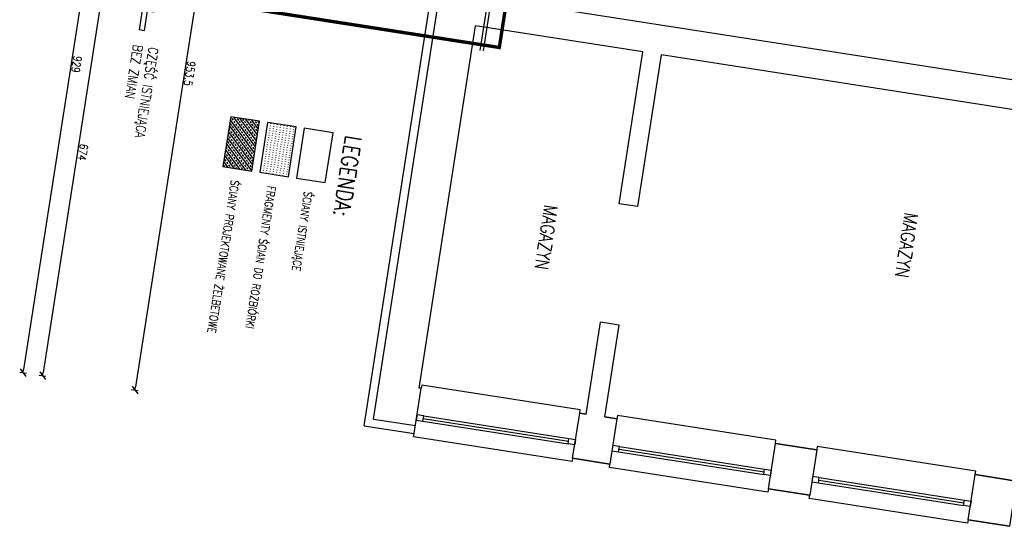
# Model space of a CAD drawing. Extents: x -38969 to 27108, y -24488 to 212598.
# Tile 11 of 256: x -4934 to -3473, y -21062 to -20310. Entities that reach past the tile are written whole.
import ezdxf

# ---------------------------------------------------------------- set-up
doc = ezdxf.new("R2010")
doc.units = 0
doc.header["$LTSCALE"] = 100
doc.header["$MEASUREMENT"] = 0
doc.linetypes.add('0.7_0.7', pattern=[1.4, 0.7, -0.7])
doc.linetypes.add('ACAD_ISO03W100', pattern=[30, 12, -18])
doc.layers.get('0').update_dxf_attribs({"linetype": 'CONTINUOUS'})
doc.layers.get('DEFPOINTS').update_dxf_attribs({"linetype": 'CONTINUOUS'})
for name, color, linetype in [('K_1-DIM50', 6, 'CONTINUOUS'), ('K_1-HAT', 6, 'CONTINUOUS'), ('K_1-mur', 3, 'CONTINUOUS'), ('K_1-MUR istn', 200, 'CONTINUOUS'), ('K_1-MUW', 1, 'CONTINUOUS'), ('K_1-NR POM', 3, 'CONTINUOUS'), ('K_1-STOLARKA', 6, 'CONTINUOUS'), ('K_1-TXT', 123, 'CONTINUOUS')]:
    doc.layers.add(name, color=color, linetype=linetype)
doc.styles.add('ROMANS', font='ROMANS.shx', dxfattribs={"width": 0.8})
doc.dimstyles.new('DIM 50', dxfattribs={"dimscale": 10, "dimtxt": 1.2, "dimasz": 0.5, "dimexe": 0, "dimexo": 0, "dimgap": 0.2, "dimtad": 1, "dimdec": 4, "dimrnd": 0.5, "dimdsep": 46, "dimtxsty": 'ROMANS', "dimblk1": 'TICK1', "dimblk2": 'TICK1', "dimsah": 1, "dimcen": 0, "dimse1": 1, "dimse2": 1, "dimclrd": 6, "dimclre": 6, "dimclrt": 123, "dimadec": 0, "dimazin": 0, "dimtfac": 1, "dimtdec": 4, "dimtmove": 1, "dimatfit": 2, "dimfxl": 1, "dimtolj": 1, "dimarcsym": 0})

# ---------------------------------------------------------------- blocks, each defined once
blk = doc.blocks.new('TICK1')
at = {"color": 0}
for p, q in [((-1, -1), (1, 1)), ((0, 0), (-1, 0)), ((0, -1), (0, 1))]:
    blk.add_line(p, q, dxfattribs=at)
blk = doc.blocks.new('*D52')
at = {"layer": 'DEFPOINTS', "color": 0}
for p in [(-4307.2, -20248.5), (-4900.1, -20838.2), (-4422.9, -20912.6)]:
    blk.add_point(p, dxfattribs=at)
at = {"layer": 'K_1-DIM50', "color": 6, "lineweight": -2, "transparency": 16777216}
blk.add_line((-4797.1, -20177.2), (-4899.3, -20833.3), dxfattribs=at)
at = {"layer": 'K_1-DIM50', "color": 6, "lineweight": -2, "transparency": 16777216, "xscale": 5, "yscale": 5, "zscale": 5}
for p, rotation in [((-4796.4, -20172.3), 81.144708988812), ((-4900.1, -20838.2), 261.144708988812)]:
    blk.add_blockref('TICK1', p, dxfattribs=dict(at, rotation=rotation))
at = {"layer": 'K_1-DIM50', "color": 123, "transparency": 16777216, "insert": (-4840.3, -20506.5), "char_height": 12, "attachment_point": 5, "rotation": 261.1447, "style": 'ROMANS'}
blk.add_mtext('\\A1;674', dxfattribs=at)
blk = doc.blocks.new('*D68')
at = {"layer": 'DEFPOINTS', "color": 0}
for p in [(-4547.3, -19928.2), (-4763.1, -20859.6), (-4422.9, -20912.6)]:
    blk.add_point(p, dxfattribs=at)
at = {"layer": 'K_1-DIM50', "color": 6, "lineweight": -2, "transparency": 16777216}
blk.add_line((-4617.1, -19922.4), (-4762.3, -20854.7), dxfattribs=at)
at = {"layer": 'K_1-DIM50', "color": 6, "lineweight": -2, "transparency": 16777216, "xscale": 5, "yscale": 5, "zscale": 5}
for p, rotation in [((-4616.3, -19917.5), 81.144708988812), ((-4763.1, -20859.6), 261.144708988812)]:
    blk.add_blockref('TICK1', p, dxfattribs=dict(at, rotation=rotation))
at = {"layer": 'K_1-DIM50', "color": 123, "transparency": 16777216, "insert": (-4681.8, -20389.8), "char_height": 12, "attachment_point": 5, "rotation": 261.1447, "style": 'ROMANS'}
blk.add_mtext('\\A1;953.5', dxfattribs=at)
blk = doc.blocks.new('*D70')
at = {"layer": 'DEFPOINTS', "color": 0}
for p in [(-4279.8, -19994.7), (-4929.1, -20833.7), (-4422.9, -20912.6)]:
    blk.add_point(p, dxfattribs=at)
at = {"layer": 'K_1-DIM50', "color": 6, "lineweight": -2, "transparency": 16777216}
blk.add_line((-4786.9, -19920.7), (-4928.3, -20828.8), dxfattribs=at)
at = {"layer": 'K_1-DIM50', "color": 6, "lineweight": -2, "transparency": 16777216, "xscale": 5, "yscale": 5, "zscale": 5}
for p, rotation in [((-4786.1, -19915.8), 81.144708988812), ((-4929.1, -20833.7), 261.144708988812)]:
    blk.add_blockref('TICK1', p, dxfattribs=dict(at, rotation=rotation))
at = {"layer": 'K_1-DIM50', "color": 123, "transparency": 16777216, "insert": (-4849.7, -20376), "char_height": 12, "attachment_point": 5, "rotation": 261.1447, "style": 'ROMANS'}
blk.add_mtext('\\A1;929', dxfattribs=at)

msp = doc.modelspace()

# ---------------------------------------------------------------- hatches: boundary and pattern name
at = {"layer": 'K_1-HAT', "ltscale": 0.6}
h = msp.add_hatch(dxfattribs=at)
h.set_pattern_fill('ANSI33', color=256, angle=-188.85529101, style=0)
h.set_pattern_definition([(126.14471, (-10070.0437, 2299.6265), (-5.1278147, -3.7453993), []), (126.14471, (-10069.3525, 2304.063), (-5.1278147, -3.7453993), [3.175, -1.5875])])
h.paths.add_polyline_path([(-4620.901, -20453.86666), (-4578.21593, -20460.51684), (-4589.73439, -20534.44955), (-4632.41946, -20527.79936)])
at = {"layer": 'K_1-MUR istn'}
h = msp.add_hatch(dxfattribs=at)
h.set_pattern_fill('ACAD_ISO07W100', color=256, angle=-98.85529101)
h.set_pattern_definition([(261.1447, (-4025.7353, -18127.984), (4.940401, -0.769697), [0.5, -3])])
h.paths.add_polyline_path([(-4535.19236, -20542.947), (-4523.6739, -20469.01429), (-4566.35897, -20462.36411), (-4577.87742, -20536.29682)])

# ---------------------------------------------------------------- linework, layer by layer
at = {"layer": 'K_1-mur', "color": 3}
msp.add_lwpolyline([(-4620.901, -20453.86666), (-4632.41946, -20527.79936), (-4589.73439, -20534.44955), (-4578.21593, -20460.51684)], close=True, dxfattribs=at)
at = {"layer": 'K_1-MUR istn'}
for p, q in [((-4422.85691, -20912.59471), (-4319.10174, -20246.6286)), ((-4409.15267, -20902.58502), (-4307.24478, -20248.47587)), ((-4250.73087, -20275.49768), (-3307.11419, -20422.50982)), ((-4341.24725, -20856.48889), (-4257.5042, -20318.97321)), ((-4009.49605, -20357.612), (-4257.5042, -20318.97321)), ((-4044.59424, -20582.89431), (-4009.49605, -20357.612)), ((-4016.92799, -20587.20461), (-3981.8298, -20361.92231)), ((-3313.88753, -20465.98535), (-3981.8298, -20361.92231)), ((-4016.92799, -20587.20461), (-4044.59424, -20582.89431)), ((-4093.23909, -20895.12768), (-4071.99545, -20758.7726)), ((-4044.32921, -20763.08291), (-4071.99545, -20758.7726)), ((-4065.57285, -20899.43799), (-4044.32921, -20763.08291)), ((-4348.75089, -20924.14017), (-4338.28301, -20856.95071)), ((-4338.28301, -20856.95071), (-4341.24725, -20856.48889)), ((-4409.15267, -20902.58502), (-4346.90361, -20912.2832)), ((-4093.23909, -20895.12768), (-4103.1199, -20893.58829)), ((-4047.7874, -20902.20889), (-4065.57285, -20899.43799)), ((-4422.85691, -20912.59471), (-4348.75089, -20924.14017)), ((-3751.36331, -20948.39072), (-3812.62429, -20938.84648)), ((-4113.58778, -20960.77775), (-4058.25528, -20969.39835)), ((-3454.93923, -20994.57254), (-3516.20021, -20985.0283)), ((-3823.09217, -21006.03594), (-3761.83119, -21015.58018)), ((-3526.66809, -21052.21776), (-3465.40711, -21061.762))]:
    msp.add_line(p, q, dxfattribs=at)
at = {"layer": 'K_1-MUR istn', "linetype": '0.7_0.7', "ltscale": 5}
for points in [[(-4250.88637, -20355.29675), (-4155.8259, -19745.13869, -0.2716737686), (-4145.22971, -19732.17104, 0.3324063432), (-4138.74653, -19722.14063), (-4081.36996, -19353.86164, 0.4142135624), (-4102.61225, -19324.7789, 1)], [(-4245.94597, -20356.06644), (-4150.8855, -19745.90838, -0.2716737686), (-4143.49102, -19736.859, 0.0839498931), (-4139.1643, -19734.36635, 0.0839498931)]]:
    msp.add_lwpolyline(points, format="xyb", dxfattribs=at)
at = {"layer": 'K_1-MUR istn', "color": 8, "linetype": '0.7_0.7', "ltscale": 20, "true_color": 0x7d7d7d}
msp.add_lwpolyline([(-4566.35897, -20462.36411), (-4577.87742, -20536.29682), (-4535.19236, -20542.947), (-4523.6739, -20469.01429)], close=True, dxfattribs=at)
at = {"layer": 'K_1-MUR istn', "linetype": 'Continuous'}
msp.add_lwpolyline([(-4511.81694, -20470.86157), (-4523.33539, -20544.79427), (-4480.65032, -20551.44446), (-4469.13187, -20477.51175)], close=True, dxfattribs=at)
at = {"layer": 'K_1-MUR istn'}
msp.add_lwpolyline([(-4065.57285, -20899.43799), (-4047.7874, -20902.20889), (-4058.25528, -20969.39835), (-4113.58778, -20960.77775), (-4103.1199, -20893.58829), (-4093.23909, -20895.12768)], dxfattribs=at)
for points in [[(-3812.62429, -20938.84648), (-3751.36331, -20948.39072), (-3761.83119, -21015.58018), (-3823.09217, -21006.03594)], [(-3516.20021, -20985.0283), (-3454.93923, -20994.57254), (-3465.40711, -21061.762), (-3526.66809, -21052.21776)]]:
    msp.add_lwpolyline(points, close=True, dxfattribs=at)
at = {"layer": 'K_1-MUW', "color": 10, "linetype": 'ACAD_ISO03W100', "const_width": 5}
msp.add_lwpolyline([(-4604.33999, -19215.11753), (-4058.62639, -19300.13778), (-4075.21173, -19406.59298), (-3851.04601, -19441.51721), (-3894.55987, -19720.81661), (-4118.72559, -19685.89239), (-4222.3521, -20351.03265), (-4760.56347, -20267.18122)], dxfattribs=at)
at = {"layer": 'K_1-MUW'}
for points in [[(-4752.64653, -20325.36408), (-4756.21662, -20324.80787), (-4751.64652, -20295.47408), (-4761.5639, -20293.92898), (-4743.98426, -20269.7642)], [(-4752.64653, -20325.36408), (-4749.07644, -20325.92029), (-4744.50634, -20296.58649), (-4734.58895, -20298.13158), (-4743.98426, -20269.7642)]]:
    msp.add_lwpolyline(points, dxfattribs=at)
at = {"layer": 'K_1-STOLARKA'}
for p, q in [((-4335.79129, -20905.91795), (-4120.38979, -20939.47675)), ((-4335.17554, -20901.96563), (-4119.77403, -20935.52443)), ((-4334.55978, -20898.01331), (-4119.15828, -20931.5721)), ((-4044.67993, -20947.22382), (-3829.27843, -20980.78261)), ((-4044.06417, -20943.2715), (-3828.66267, -20976.83029)), ((-4045.29569, -20951.17614), (-3829.89419, -20984.73494)), ((-3748.25585, -20993.40565), (-3532.85434, -21026.96444)), ((-3747.64009, -20989.45332), (-3532.23859, -21023.01212)), ((-3748.8716, -20997.35797), (-3533.4701, -21030.91676))]:
    msp.add_line(p, q, dxfattribs=at)
for points in [[(-4103.1199, -20893.58829), (-4102.3502, -20888.64789), (-4337.51331, -20852.01031), (-4338.28301, -20856.95071)], [(-3812.62429, -20938.84648), (-3811.8546, -20933.90607), (-4047.0177, -20897.26849), (-4047.7874, -20902.20889)], [(-4113.58778, -20960.77775), (-4114.35747, -20965.71815), (-4349.52058, -20929.08057), (-4348.75089, -20924.14017)], [(-3516.20021, -20985.0283), (-3515.43051, -20980.0879), (-3750.59362, -20943.45032), (-3751.36331, -20948.39072)], [(-3823.09217, -21006.03594), (-3823.86187, -21010.97634), (-4059.02498, -20974.33876), (-4058.25528, -20969.39835)], [(-3526.66809, -21052.21776), (-3527.43778, -21057.15816), (-3762.60089, -21020.52058), (-3761.83119, -21015.58018)]]:
    msp.add_lwpolyline(points, dxfattribs=at)
for points in [[(-4345.6721, -20904.37856), (-4335.79129, -20905.91795), (-4334.55978, -20898.01331), (-4344.44058, -20896.47392)], [(-4110.50899, -20941.01614), (-4120.38979, -20939.47675), (-4119.15828, -20931.5721), (-4109.27747, -20933.1115)], [(-4055.17649, -20949.63675), (-4045.29569, -20951.17614), (-4044.06417, -20943.2715), (-4053.94498, -20941.73211)], [(-3820.01338, -20986.27433), (-3829.89419, -20984.73494), (-3828.66267, -20976.83029), (-3818.78187, -20978.36969)], [(-3758.75241, -20995.81857), (-3748.8716, -20997.35797), (-3747.64009, -20989.45332), (-3757.52089, -20987.91393)], [(-3523.5893, -21032.45615), (-3533.4701, -21030.91676), (-3532.23859, -21023.01212), (-3522.35778, -21024.55151)]]:
    msp.add_lwpolyline(points, close=True, dxfattribs=at)

# ---------------------------------------------------------------- texts
at = {"layer": 'K_1-NR POM', "color": 3, "style": 'ROMANS', "width": 0.8}
msp.add_text('LEGENDA:', height=24, rotation=261.14470899, dxfattribs=at).set_placement((-4450.2307, -20480.45648))
at = {"layer": 'K_1-TXT', "attachment_point": 1, "rotation": 261.14470899, "style": 'ROMANS'}
for s, insert, char_height, width in [('CZĘŚĆ ISTNIEJĄCA \\PBEZ ZMIAN', (-4728.2975, -20351.95873), 14, 270.8641563), ('MAGAZYN', (-4135.37942, -20586.98522), 20, 19078.3315449), ('MAGAZYN', (-3600.76164, -20598.50708), 20, 19078.3315449)]:
    msp.add_mtext(s, dxfattribs=dict(at, insert=insert, char_height=char_height, width=width))
at = {"layer": 'K_1-TXT', "color": 2, "ltscale": 0.6, "char_height": 12, "attachment_point": 4, "rotation": 261.14470899, "style": 'ROMANS'}
for s, insert in [('ŚCIANY PROJEKTOWANE ŻELBETOWE', (-4614.20768, -20548.19478)), ('FRAGMENTY ŚCIAN DO ROZBIÓRKI', (-4560.00442, -20556.63946)), ('ŚCIANY ISTNIEJĄCE', (-4507.15624, -20564.87302))]:
    msp.add_mtext(s, dxfattribs=dict(at, insert=insert))

# ---------------------------------------------------------------- dimensions: what is measured, and where the dimension line sits
at = {"layer": 'K_1-DIM50'}
for base, p1, picture, middle in [((-4929.09045, -20833.72531), (-4279.84719, -19994.66812), '*D70', (-4849.68095, -20375.99353)), ((-4763.06548, -20859.59142), (-4547.30371, -19928.20379), '*D68', (-4681.77022, -20389.75566)), ((-4900.11056, -20838.24028), (-4307.24478, -20248.47587), '*D52', (-4840.32833, -20506.48874))]:
    dim = msp.add_linear_dim(base=base, p1=p1, p2=(-4422.85691, -20912.59471), angle=261.14470899, dimstyle='DIM 50', dxfattribs=at)
    dim.commit()
    dim.dimension.update_dxf_attribs({"geometry": picture, "text_midpoint": middle})

doc.saveas('drawing.dxf')
